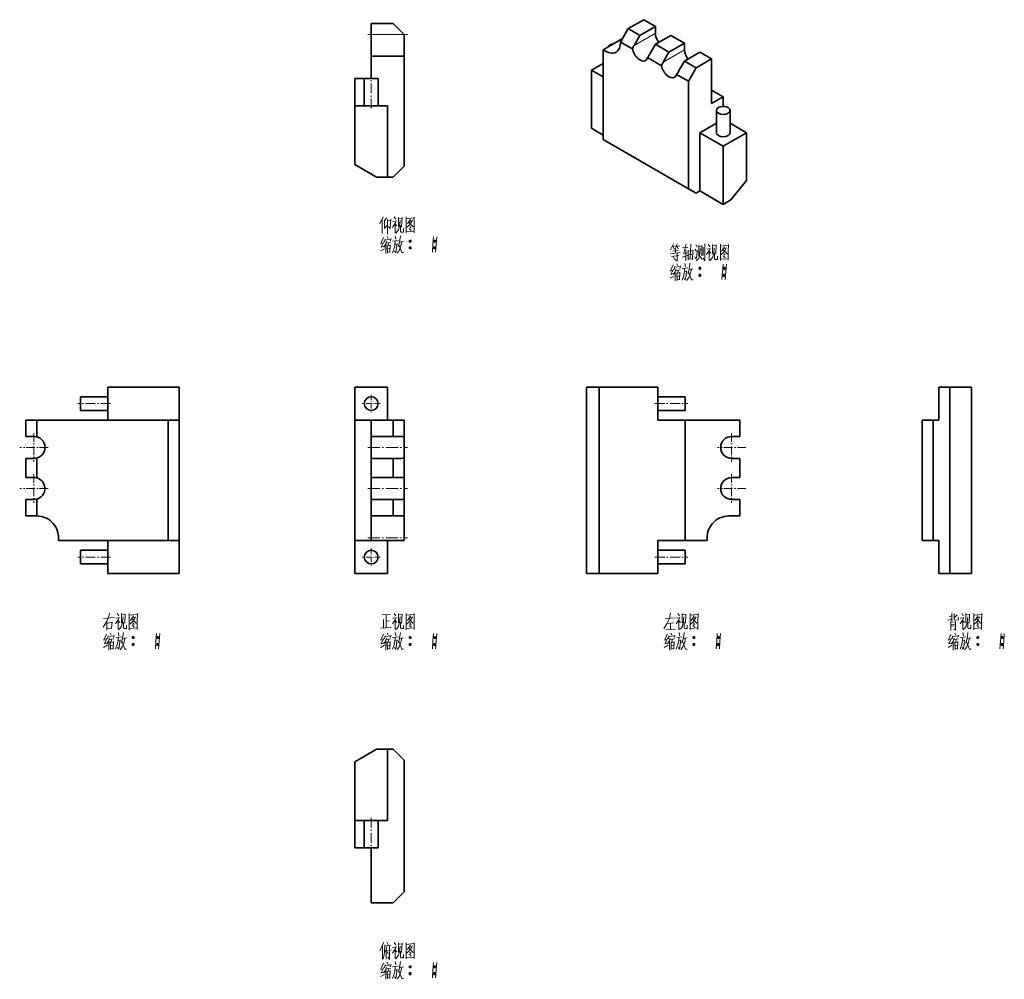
# Model space of a CAD drawing. Extents: x 144 to 324, y 57 to 233.
import ezdxf

# ---------------------------------------------------------------- set-up
doc = ezdxf.new("R2010")
doc.units = 0
doc.linetypes.add('DASHDOT', pattern=[18.5, 12, -3, 0.5, -3])

msp = doc.modelspace()

# ---------------------------------------------------------------- linework, layer by layer
at = {"color": 7, "lineweight": 35, "ltscale": 0.1}
for p, q in [((208.5, 231.81), (212.5, 231.81)), ((318.07, 165.5), (314.07, 165.5)), ((208.5, 159.5), (212.5, 159.5)), ((208.5, 156.5), (212.5, 156.5)), ((208.5, 156.5), (208.5, 152.5)), ((208.5, 152.5), (212.5, 152.5)), ((208.5, 149), (208.5, 145)), ((208.5, 149), (212.5, 149)), ((208.5, 145), (212.5, 145)), ((208.5, 142), (212.5, 142)), ((318.07, 131.5), (314.07, 131.5)), ((208.5, 71.46), (212.5, 71.46))]:
    msp.add_line(p, q, dxfattribs=at)
at = {"color": 7, "lineweight": 35, "ltscale": 0.05}
for p, q in [((208.5, 229.81), (208.5, 231.81)), ((211.5, 203.81), (209.5, 203.81)), ((314.07, 165.5), (312.07, 165.5)), ((145.46, 159.5), (147.46, 159.5)), ((171.46, 159.5), (173.46, 159.5)), ((212.5, 159.5), (214.5, 159.5)), ((309.07, 159.5), (311.07, 159.5)), ((147.46, 142), (145.46, 142)), ((214.5, 142), (212.5, 142)), ((273.78, 142), (275.78, 142)), ((171.46, 137.5), (173.46, 137.5)), ((309.07, 137.5), (311.07, 137.5)), ((312.07, 131.5), (314.07, 131.5)), ((209.5, 99.46), (211.5, 99.46))]:
    msp.add_line(p, q, dxfattribs=at)
at = {"color": 7, "lineweight": 35, "ltscale": 0.070711}
for p, q in [((214.5, 229.81), (212.5, 231.81)), ((254.01, 228.43), (255.42, 230.88)), ((214.5, 205.81), (212.5, 203.81)), ((214.5, 97.46), (212.5, 99.46)), ((212.5, 71.46), (214.5, 73.46))]:
    msp.add_line(p, q, dxfattribs=at)
at = {"color": 7, "lineweight": 35, "ltscale": 0.081649}
for p, q in [((258.25, 232.51), (255.42, 230.88)), ((265.67, 228.22), (262.84, 226.59))]:
    msp.add_line(p, q, dxfattribs=at)
at = {"color": 7, "lineweight": 35, "ltscale": 0.061238}
for p, q in [((260.37, 231.28), (258.25, 232.51)), ((270.62, 225.36), (268.5, 226.59)), ((267.79, 223.73), (265.67, 224.96))]:
    msp.add_line(p, q, dxfattribs=at)
at = {"color": 7, "lineweight": 35, "ltscale": 0.061237}
for p, q in [((257.54, 229.65), (255.42, 230.88)), ((248.7, 223.32), (250.82, 224.55)), ((248.7, 223.32), (250.82, 222.1)), ((272.74, 218.42), (270.62, 219.65)), ((272.74, 218.42), (270.62, 217.2)), ((248.7, 212.71), (250.82, 211.48))]:
    msp.add_line(p, q, dxfattribs=at)
at = {"color": 7, "lineweight": 13, "ltscale": 0.112268}
for p, q in [((256.48, 227.81), (260.37, 230.06)), ((261.78, 224.75), (265.67, 227))]:
    msp.add_line(p, q, dxfattribs=at)
at = {"color": 7, "lineweight": 35, "ltscale": 0.08165}
for p, q in [((260.37, 231.28), (257.54, 229.65)), ((263.2, 229.65), (260.37, 228.02)), ((268.5, 226.59), (265.67, 224.96)), ((270.62, 225.36), (267.79, 223.73))]:
    msp.add_line(p, q, dxfattribs=at)
at = {"color": 7, "lineweight": 35, "ltscale": 0.030619}
for p, q in [((260.37, 230.06), (260.37, 231.28)), ((265.67, 227), (265.67, 228.22))]:
    msp.add_line(p, q, dxfattribs=at)
at = {"color": 7, "linetype": 'DASHDOT', "lineweight": 13, "ltscale": 0.18}
for p, q in [((207.9, 229.81), (215.1, 229.81)), ((207.9, 154.5), (215.1, 154.5)), ((207.9, 147), (215.1, 147)), ((207.9, 138), (215.1, 138))]:
    msp.add_line(p, q, dxfattribs=at)
at = {"color": 7, "lineweight": 13, "ltscale": 0.15}
msp.add_line((214.5, 229.81), (208.5, 229.81), dxfattribs=at)
at = {"color": 7, "lineweight": 35, "ltscale": 0.099211}
msp.add_line((208.5, 229.81), (208.5, 225.84), dxfattribs=at)
at = {"color": 7, "lineweight": 35, "ltscale": 0.099231}
msp.add_line((214.5, 225.84), (214.5, 229.81), dxfattribs=at)
at = {"color": 7, "lineweight": 35, "ltscale": 0.102703}
msp.add_line((250.82, 227.02), (254.38, 229.08), dxfattribs=at)
at = {"color": 7, "lineweight": 35, "ltscale": 0.062534}
for p, q in [((256.17, 227.18), (254.01, 228.43)), ((266.38, 221.28), (264.21, 222.53))]:
    msp.add_line(p, q, dxfattribs=at)
at = {"color": 7, "lineweight": 35, "ltscale": 0.053033}
for p, q in [((257.54, 229.65), (256.48, 227.81)), ((260.37, 228.02), (259.31, 226.18)), ((262.84, 226.59), (261.78, 224.75)), ((265.67, 224.96), (264.61, 223.12))]:
    msp.add_line(p, q, dxfattribs=at)
at = {"color": 7, "lineweight": 35, "ltscale": 0.071443}
msp.add_line((265.67, 228.22), (263.2, 229.65), dxfattribs=at)
at = {"color": 7, "lineweight": 35, "ltscale": 0.408889}
msp.add_line((250.82, 227.02), (250.82, 210.67), dxfattribs=at)
at = {"color": 7, "lineweight": 35, "ltscale": 0.071444}
msp.add_line((262.84, 226.59), (260.37, 228.02), dxfattribs=at)
at = {"color": 7, "lineweight": 35, "ltscale": 0.100784}
for p, q in [((208.5, 221.81), (208.5, 225.84)), ((265.78, 137.5), (269.82, 137.5))]:
    msp.add_line(p, q, dxfattribs=at)
at = {"color": 7, "lineweight": 35, "ltscale": 0.15}
for p, q in [((214.5, 225.84), (208.5, 225.84)), ((211.5, 216.81), (205.5, 216.81)), ((160.46, 159.5), (160.46, 165.5)), ((173.46, 159.5), (173.46, 165.5)), ((205.5, 165.5), (211.5, 165.5)), ((205.5, 165.5), (205.5, 159.5)), ((211.5, 159.5), (211.5, 165.5)), ((260.78, 165.5), (260.78, 159.5)), ((312.07, 159.5), (312.07, 165.5)), ((160.46, 131.5), (160.46, 137.5)), ((173.46, 131.5), (173.46, 137.5)), ((205.5, 137.5), (205.5, 131.5)), ((214.5, 137.5), (208.5, 137.5)), ((211.5, 131.5), (211.5, 137.5)), ((260.78, 137.5), (260.78, 131.5)), ((312.07, 131.5), (312.07, 137.5)), ((211.5, 131.5), (205.5, 131.5)), ((205.5, 86.46), (211.5, 86.46))]:
    msp.add_line(p, q, dxfattribs=at)
at = {"color": 7, "lineweight": 35}
for p, q in [((214.5, 225.84), (214.5, 205.81)), ((247.78, 165.5), (247.78, 131.5)), ((250.09, 165.5), (250.09, 131.5)), ((314.07, 165.5), (314.07, 131.5)), ((318.07, 165.5), (318.07, 131.5)), ((147.46, 159.5), (171.46, 159.5)), ((171.46, 137.5), (171.46, 159.5)), ((173.46, 137.5), (173.46, 159.5)), ((205.5, 159.5), (205.5, 137.5)), ((265.78, 159.5), (265.78, 137.5)), ((309.07, 137.5), (309.07, 159.5)), ((311.07, 137.5), (311.07, 159.5)), ((151.43, 137.5), (171.46, 137.5)), ((214.5, 73.46), (214.5, 97.46))]:
    msp.add_line(p, q, dxfattribs=at)
at = {"color": 7, "lineweight": 35, "ltscale": 0.074036}
msp.add_line((261.48, 224.11), (258.91, 225.59), dxfattribs=at)
at = {"color": 7, "lineweight": 35, "ltscale": 0.204124}
msp.add_line((270.62, 217.2), (270.62, 225.36), dxfattribs=at)
at = {"color": 7, "lineweight": 35, "ltscale": 0.265361}
for p, q in [((248.7, 212.71), (248.7, 223.32)), ((268.5, 211.89), (268.5, 201.28)), ((272.74, 198.83), (272.74, 209.44))]:
    msp.add_line(p, q, dxfattribs=at)
at = {"color": 7, "lineweight": 35, "ltscale": 0.07071}
msp.add_line((267.79, 223.73), (266.38, 221.28), dxfattribs=at)
at = {"color": 7, "lineweight": 35, "ltscale": 0.04375}
for p, q in [((207.25, 221.81), (205.5, 221.81)), ((205.5, 81.46), (207.25, 81.46))]:
    msp.add_line(p, q, dxfattribs=at)
at = {"color": 7, "lineweight": 35, "ltscale": 0.125}
for p, q in [((205.5, 216.81), (205.5, 221.81)), ((207.25, 216.81), (207.25, 221.81)), ((209.75, 216.81), (209.75, 221.81)), ((160.46, 163.75), (155.46, 163.75)), ((260.78, 163.75), (265.78, 163.75)), ((160.46, 161.25), (155.46, 161.25)), ((260.78, 161.25), (265.78, 161.25)), ((260.78, 159.5), (265.78, 159.5)), ((260.78, 137.5), (265.78, 137.5)), ((160.46, 135.75), (155.46, 135.75)), ((260.78, 135.75), (265.78, 135.75)), ((160.46, 133.25), (155.46, 133.25)), ((260.78, 133.25), (265.78, 133.25)), ((205.5, 86.46), (205.5, 81.46)), ((207.25, 86.46), (207.25, 81.46)), ((209.75, 86.46), (209.75, 81.46))]:
    msp.add_line(p, q, dxfattribs=at)
at = {"color": 7, "lineweight": 35, "ltscale": 0.0625}
for p, q in [((209.75, 221.81), (207.25, 221.81)), ((207.25, 81.46), (209.75, 81.46))]:
    msp.add_line(p, q, dxfattribs=at)
at = {"color": 7, "linetype": 'DASHDOT', "lineweight": 13, "ltscale": 0.15}
for p, q in [((208.5, 216.31), (208.5, 222.31)), ((260.28, 162.5), (266.28, 162.5)), ((260.28, 134.5), (266.28, 134.5))]:
    msp.add_line(p, q, dxfattribs=at)
at = {"color": 7, "lineweight": 35, "ltscale": 0.489898}
msp.add_line((266.38, 221.28), (266.38, 201.69), dxfattribs=at)
at = {"color": 7, "lineweight": 35, "ltscale": 0.043195}
msp.add_line((272.74, 216.7), (272.74, 218.42), dxfattribs=at)
at = {"color": 7, "lineweight": 35, "ltscale": 0.267265}
for p, q in [((205.5, 206.12), (205.5, 216.81)), ((250.09, 165.5), (260.78, 165.5)), ((250.09, 131.5), (260.78, 131.5)), ((205.5, 97.15), (205.5, 86.46))]:
    msp.add_line(p, q, dxfattribs=at)
at = {"color": 7, "lineweight": 35, "ltscale": 0.325}
for p, q in [((211.5, 203.81), (211.5, 216.81)), ((173.46, 165.5), (160.46, 165.5)), ((173.46, 131.5), (160.46, 131.5)), ((211.5, 99.46), (211.5, 86.46))]:
    msp.add_line(p, q, dxfattribs=at)
at = {"color": 7, "lineweight": 35, "ltscale": 0.102062}
for p, q in [((271.49, 211.89), (271.49, 215.97)), ((273.99, 211.89), (273.99, 215.97))]:
    msp.add_line(p, q, dxfattribs=at)
at = {"color": 7, "lineweight": 35, "ltscale": 0.08639}
for p, q in [((271.49, 213.62), (268.5, 211.89)), ((276.99, 211.89), (273.99, 213.62))]:
    msp.add_line(p, q, dxfattribs=at)
at = {"color": 7, "lineweight": 35, "ltscale": 0.449073}
msp.add_line((250.82, 210.67), (266.38, 201.69), dxfattribs=at)
at = {"color": 7, "lineweight": 35, "ltscale": 0.122475}
for p, q in [((268.5, 211.89), (272.74, 209.44)), ((276.99, 211.89), (272.74, 209.44)), ((268.5, 201.28), (272.74, 198.83))]:
    msp.add_line(p, q, dxfattribs=at)
at = {"color": 7, "lineweight": 35, "ltscale": 0.218221}
msp.add_line((276.99, 203.16), (276.99, 211.89), dxfattribs=at)
at = {"color": 7, "lineweight": 35, "ltscale": 0.11547}
for p, q in [((205.5, 206.12), (209.5, 203.81)), ((205.5, 97.15), (209.5, 99.46))]:
    msp.add_line(p, q, dxfattribs=at)
at = {"color": 7, "lineweight": 35, "ltscale": 0.025}
for p, q in [((212.5, 203.81), (211.5, 203.81)), ((312.07, 159.5), (311.07, 159.5)), ((311.07, 137.5), (312.07, 137.5)), ((211.5, 99.46), (212.5, 99.46))]:
    msp.add_line(p, q, dxfattribs=at)
at = {"color": 7, "lineweight": 35, "ltscale": 0.112862}
msp.add_line((276.99, 203.16), (274.16, 199.64), dxfattribs=at)
at = {"color": 7, "lineweight": 35, "ltscale": 0.040825}
for p, q in [((266.38, 201.69), (267.79, 200.87)), ((274.16, 199.64), (272.74, 198.83))]:
    msp.add_line(p, q, dxfattribs=at)
at = {"color": 7, "lineweight": 35, "ltscale": 0.020412}
msp.add_line((268.5, 201.28), (267.79, 200.87), dxfattribs=at)
at = {"color": 7, "lineweight": 35, "ltscale": 0.057735}
for p, q in [((250.09, 165.5), (247.78, 165.5)), ((250.09, 131.5), (247.78, 131.5))]:
    msp.add_line(p, q, dxfattribs=at)
at = {"color": 7, "lineweight": 35, "ltscale": 0.03125}
for p, q in [((155.46, 163.75), (155.46, 162.5)), ((265.78, 162.5), (265.78, 163.75)), ((155.46, 162.5), (155.46, 161.25)), ((265.78, 161.25), (265.78, 162.5)), ((155.46, 135.75), (155.46, 134.5)), ((265.78, 134.5), (265.78, 135.75)), ((155.46, 134.5), (155.46, 133.25)), ((265.78, 133.25), (265.78, 134.5))]:
    msp.add_line(p, q, dxfattribs=at)
at = {"color": 7, "linetype": 'DASHDOT', "lineweight": 13, "ltscale": 0.08125}
for p, q in [((208.5, 164.12), (208.5, 160.88)), ((210.12, 162.5), (206.88, 162.5)), ((208.5, 136.12), (208.5, 132.88)), ((210.12, 134.5), (206.88, 134.5))]:
    msp.add_line(p, q, dxfattribs=at)
at = {"color": 7, "linetype": 'DASHDOT', "lineweight": 13, "ltscale": 0.150015}
for p, q in [((160.96, 162.5), (154.96, 162.5)), ((160.96, 134.5), (154.96, 134.5)), ((208.5, 86.96), (208.5, 80.96))]:
    msp.add_line(p, q, dxfattribs=at)
at = {"color": 7, "lineweight": 35, "ltscale": 0.075}
for p, q in [((145.46, 159.5), (145.46, 156.5)), ((205.5, 159.5), (208.5, 159.5)), ((208.5, 159.5), (208.5, 156.5)), ((212.5, 159.5), (212.5, 156.5)), ((275.78, 159.5), (275.78, 156.5)), ((145.46, 145), (145.46, 142)), ((208.5, 145), (208.5, 142)), ((212.5, 145), (212.5, 142)), ((275.78, 145), (275.78, 142)), ((208.5, 137.5), (205.5, 137.5))]:
    msp.add_line(p, q, dxfattribs=at)
at = {"color": 7, "lineweight": 35, "ltscale": 0.076588}
for p, q in [((147.46, 159.5), (147.46, 156.44)), ((214.5, 159.5), (214.5, 156.44)), ((147.46, 145.06), (147.46, 142)), ((214.5, 145.06), (214.5, 142))]:
    msp.add_line(p, q, dxfattribs=at)
at = {"color": 7, "lineweight": 35, "ltscale": 0.25}
for p, q in [((265.78, 159.5), (275.78, 159.5)), ((208.5, 81.46), (208.5, 71.46))]:
    msp.add_line(p, q, dxfattribs=at)
at = {"color": 7, "lineweight": 35, "ltscale": 0.0375}
for p, q in [((145.46, 156.5), (146.96, 156.5)), ((212.5, 156.5), (214, 156.5)), ((274.28, 156.5), (275.78, 156.5)), ((145.46, 152.5), (146.96, 152.5)), ((212.5, 152.5), (214, 152.5)), ((274.28, 152.5), (275.78, 152.5)), ((145.46, 149), (146.96, 149)), ((212.5, 149), (214, 149)), ((274.28, 149), (275.78, 149)), ((145.46, 145), (146.96, 145)), ((212.5, 145), (214, 145)), ((274.28, 145), (275.78, 145))]:
    msp.add_line(p, q, dxfattribs=at)
at = {"color": 7, "linetype": 'DASHDOT', "lineweight": 13, "ltscale": 0.13}
for p, q in [((146.96, 157.1), (146.96, 151.9)), ((274.28, 157.1), (274.28, 151.9)), ((149.56, 154.5), (144.36, 154.5)), ((276.88, 154.5), (271.68, 154.5)), ((146.96, 149.6), (146.96, 144.4)), ((274.28, 149.6), (274.28, 144.4)), ((149.56, 147), (144.36, 147)), ((276.88, 147), (271.68, 147))]:
    msp.add_line(p, q, dxfattribs=at)
at = {"color": 7, "lineweight": 35, "ltscale": 0.096825}
for p, q in [((214.5, 152.56), (214.5, 156.44)), ((214.5, 145.06), (214.5, 148.94))]:
    msp.add_line(p, q, dxfattribs=at)
at = {"color": 7, "lineweight": 35, "ltscale": 0.0875}
for p, q in [((145.46, 152.5), (145.46, 149)), ((208.5, 152.5), (208.5, 149)), ((212.5, 152.5), (212.5, 149)), ((275.78, 152.5), (275.78, 149))]:
    msp.add_line(p, q, dxfattribs=at)
at = {"color": 7, "lineweight": 35, "ltscale": 0.090675}
for p, q in [((147.46, 152.56), (147.46, 148.94)), ((214.5, 152.56), (214.5, 148.94))]:
    msp.add_line(p, q, dxfattribs=at)
at = {"color": 7, "lineweight": 35, "ltscale": 0.1125}
for p, q in [((208.5, 142), (208.5, 137.5)), ((214.5, 137.5), (214.5, 142))]:
    msp.add_line(p, q, dxfattribs=at)
at = {"color": 7, "lineweight": 13}
for points in [[(210.7, 196.57), (210.1, 195.27)], [(210.49, 193.52), (210.49, 194.75), (210.49, 196.01)], [(210.91, 195.87), (211.33, 196.39)], [(210.91, 196.01), (210.91, 194.43)], [(211.47, 196.04), (211.47, 194.75), (211.47, 193.42)], [(211.47, 195.83), (211.99, 195.9)], [(211.96, 194.43), (212.07, 196.15)], [(213.04, 195.87), (212.87, 195.38), (212.38, 194.64)], [(212.7, 196.53), (212.98, 196.11)], [(213.46, 196.5), (213.46, 194.82)], [(214.13, 196.32), (213.46, 196.25)], [(213.78, 195.9), (213.68, 194.85)], [(214.06, 194.75), (214.13, 196.43)], [(214.9, 196.53), (214.9, 195.06), (214.9, 193.56)], [(214.9, 196.5), (214.9, 195.1), (214.9, 193.7)], [(216.37, 196.36), (214.9, 196.22)], [(215.67, 196.08), (215.11, 195.27)], [(215.67, 195.31), (216.02, 195.94)], [(216.34, 193.73), (216.34, 195.1), (216.37, 196.5)], [(210.91, 194.43), (211.43, 194.96)], [(211.96, 194.43), (211.68, 194.78)], [(212.41, 195.66), (212.98, 195.73)], [(212.87, 195.38), (212.87, 193.59)], [(212.87, 195.2), (213.18, 194.89)], [(213.26, 193.87), (213.5, 194.22)], [(213.68, 194.85), (213.5, 194.22)], [(213.82, 193.87), (213.82, 194.96)], [(214.38, 194.4), (214.38, 193.77)], [(214.97, 194.61), (215.46, 195.03)], [(215.43, 195.52), (216.12, 194.78)], [(215.43, 194.43), (215.77, 194.05)], [(215.46, 195.73), (215.91, 195.8)], [(215.46, 195.03), (215.67, 195.31)], [(215.53, 194.82), (215.77, 194.54)], [(216.12, 194.78), (216.3, 194.82)], [(210.74, 192.79), (210.28, 191.7)], [(211.05, 192.47), (210.95, 191.91)], [(211.05, 192.33), (212.1, 192.47)], [(211.43, 192.96), (211.61, 192.58)], [(212.13, 192.58), (211.99, 192.12)], [(212.41, 192.12), (213.46, 192.26)], [(212.9, 193.03), (213.01, 192.47)], [(212.98, 193.59), (213.26, 193.87)], [(213.74, 192.33), (213.6, 191.7)], [(213.82, 193.07), (213.74, 192.33)], [(213.96, 193.77), (213.82, 193.87)], [(214.38, 193.77), (213.96, 193.77)], [(214.9, 193.8), (216.26, 193.91)], [(215.46, 192.26), (215.77, 192.26)], [(216.34, 193.63), (216.34, 193.73), (216.26, 193.91)], [(219.87, 192.89), (219.76, 191.49), (219.66, 190.09)], [(219.9, 192.26), (220.22, 192.26)], [(220.46, 192.89), (220.36, 191.49), (220.26, 190.09)], [(210.21, 190.34), (210.91, 190.72)], [(210.66, 191.77), (210.24, 191.63)], [(210.32, 191), (210.84, 191.18)], [(210.8, 192.02), (210.35, 191)], [(211.12, 191.49), (210.8, 191)], [(211.29, 192.05), (211.12, 191.49)], [(211.15, 191.56), (211.15, 189.85)], [(211.37, 191.77), (212.07, 191.88)], [(211.43, 191.35), (211.47, 189.95)], [(211.43, 191.25), (211.96, 191.32)], [(211.47, 190.69), (211.85, 190.76)], [(211.68, 191.81), (211.61, 191.25)], [(211.99, 191.42), (211.93, 190.02)], [(212.9, 192.19), (212.8, 191.28), (212.7, 190.86), (212.38, 189.99)], [(213.22, 191.7), (213.12, 190.86), (212.98, 190.02), (212.76, 190.3)], [(212.84, 191.53), (213.22, 191.6)], [(213.6, 191.7), (213.43, 191.14)], [(213.54, 191.46), (214.1, 190.02)], [(213.88, 191.07), (213.6, 190.44)], [(213.68, 191.95), (214.38, 192.09)], [(214.1, 192.02), (213.88, 191.07)], [(215.43, 192.16), (215.81, 192.16)], [(215.43, 190.9), (215.81, 190.9)], [(215.46, 192.02), (215.77, 192.02)], [(215.46, 191), (215.77, 191)], [(215.46, 190.76), (215.77, 190.76)], [(219.87, 192.16), (220.26, 192.16)], [(219.87, 190.9), (220.26, 190.9)], [(219.9, 192.02), (220.22, 192.02)], [(219.9, 191), (220.22, 191)], [(219.9, 190.76), (220.22, 190.76)], [(263.65, 191.62), (263.12, 190.53)], [(263.44, 191.16), (264.03, 191.27)], [(263.54, 190.32), (264.56, 190.46)], [(263.79, 190.67), (263.58, 191.16)], [(264.31, 191.62), (263.96, 190.64)], [(264.03, 189.97), (264.03, 190.67)], [(264.17, 191.16), (264.84, 191.27)], [(264.31, 191.16), (264.52, 190.71)], [(265.33, 190.88), (266.27, 190.99)], [(265.96, 191.62), (265.54, 189.9)], [(265.89, 190.53), (265.89, 188.54)], [(266.34, 188.71), (266.34, 190.5)], [(266.8, 191.55), (266.76, 190.22), (266.73, 188.89)], [(267.18, 190.46), (267.11, 188.71)], [(267.57, 190.67), (267.85, 190.29)], [(267.74, 191.51), (267.99, 191.02)], [(268.27, 189.41), (268.27, 191.37)], [(268.27, 191.13), (268.83, 191.2)], [(268.55, 190.78), (268.48, 189.66)], [(268.83, 191.34), (268.83, 189.45)], [(269.11, 189.52), (269.11, 191.02)], [(269.39, 191.62), (269.39, 190.08), (269.39, 188.54)], [(270.37, 190.88), (270.19, 190.39), (269.7, 189.66)], [(269.74, 190.67), (270.3, 190.74)], [(270.02, 191.55), (270.3, 191.13)], [(270.79, 191.51), (270.79, 189.83)], [(271.45, 191.34), (270.79, 191.27)], [(271.1, 190.92), (271, 189.87)], [(271.38, 189.76), (271.45, 191.44)], [(272.22, 191.55), (272.22, 190.08), (272.22, 188.57)], [(272.22, 191.51), (272.22, 190.11), (272.22, 188.71)], [(273.69, 191.37), (272.22, 191.23)], [(272.99, 191.09), (272.43, 190.29)], [(272.75, 190.53), (273.45, 189.8)], [(272.78, 190.74), (273.24, 190.81)], [(272.99, 190.32), (273.34, 190.95)], [(273.66, 188.75), (273.66, 190.11), (273.69, 191.51)], [(211.93, 190.2), (211.51, 190.13)], [(213.6, 190.44), (213.22, 189.92)], [(214.1, 190.02), (214.41, 190.02)], [(264.91, 190.08), (263.12, 189.83)], [(263.3, 189.34), (264.66, 189.52)], [(263.68, 189.34), (263.82, 188.85)], [(264.31, 188.54), (264.31, 188.5), (264, 188.78)], [(264.31, 189.9), (264.31, 188.5)], [(266.2, 189.48), (265.26, 189.17)], [(265.47, 189.87), (266.17, 189.97)], [(266.34, 190.29), (267.15, 190.39)], [(266.34, 188.85), (267.11, 188.92)], [(266.48, 189.62), (267.01, 189.69)], [(267.78, 188.85), (267.57, 189.27)], [(268.06, 190.43), (267.78, 188.85)], [(267.88, 188.54), (268.3, 189.03)], [(268.3, 189.03), (268.48, 189.66)], [(268.9, 188.78), (268.55, 189.31)], [(269.39, 188.54), (269.07, 188.99)], [(270.19, 190.39), (270.19, 188.61)], [(270.19, 190.22), (270.51, 189.9)], [(270.3, 188.61), (270.58, 188.89)], [(270.58, 188.89), (270.82, 189.24)], [(271, 189.87), (270.82, 189.24)], [(271.14, 188.89), (271.14, 189.97)], [(271.28, 188.78), (271.14, 188.89)], [(271.7, 188.78), (271.28, 188.78)], [(271.7, 189.41), (271.7, 188.78)], [(272.22, 188.82), (273.59, 188.92)], [(272.29, 189.62), (272.78, 190.04)], [(272.75, 189.45), (273.1, 189.06)], [(272.78, 190.04), (272.99, 190.32)], [(272.85, 189.83), (273.1, 189.55)], [(273.45, 189.8), (273.62, 189.83)], [(273.66, 188.64), (273.66, 188.75), (273.59, 188.92)], [(263.58, 187.8), (263.12, 186.72)], [(263.65, 187.03), (263.19, 186.02)], [(263.89, 187.49), (263.79, 186.93)], [(263.89, 187.35), (264.94, 187.49)], [(264.14, 187.07), (263.96, 186.51)], [(264.21, 186.79), (264.91, 186.89)], [(264.28, 187.98), (264.45, 187.59)], [(264.98, 187.59), (264.84, 187.14)], [(265.75, 187.21), (265.64, 186.3), (265.54, 185.88), (265.22, 185)], [(265.26, 187.14), (266.31, 187.28)], [(265.75, 188.05), (265.85, 187.49)], [(266.59, 187.35), (266.45, 186.72)], [(266.52, 186.96), (267.22, 187.1)], [(266.66, 188.08), (266.59, 187.35)], [(266.94, 187.03), (266.73, 186.09)], [(268.27, 187.17), (268.65, 187.17)], [(268.3, 187.28), (268.62, 187.28)], [(268.3, 187.03), (268.62, 187.03)], [(272.71, 187.91), (272.61, 186.51), (272.5, 185.11)], [(272.71, 187.17), (273.1, 187.17)], [(272.75, 187.28), (273.06, 187.28)], [(272.75, 187.03), (273.06, 187.03)], [(273.31, 187.91), (273.2, 186.51), (273.1, 185.11)], [(263.05, 185.35), (263.75, 185.74)], [(263.51, 186.79), (263.09, 186.65)], [(263.16, 186.02), (263.68, 186.19)], [(263.96, 186.51), (263.65, 186.02)], [(264, 186.58), (264, 184.86)], [(264.28, 186.37), (264.31, 184.97)], [(264.28, 186.26), (264.8, 186.33)], [(264.31, 185.7), (264.7, 185.77)], [(264.77, 185.21), (264.35, 185.14)], [(264.52, 186.82), (264.45, 186.26)], [(264.84, 186.44), (264.77, 185.04)], [(266.06, 186.72), (265.96, 185.88), (265.82, 185.04), (265.61, 185.32)], [(265.68, 186.54), (266.06, 186.61)], [(266.45, 185.46), (266.06, 184.93)], [(266.45, 186.72), (266.27, 186.16)], [(266.38, 186.47), (266.94, 185.04)], [(266.73, 186.09), (266.45, 185.46)], [(268.27, 185.91), (268.65, 185.91)], [(268.3, 186.02), (268.62, 186.02)], [(268.3, 185.77), (268.62, 185.77)], [(272.71, 185.91), (273.1, 185.91)], [(272.75, 186.02), (273.06, 186.02)], [(272.75, 185.77), (273.06, 185.77)], [(266.94, 185.04), (267.25, 185.04)], [(160.79, 124.32), (160.51, 123.35)], [(162.16, 124.22), (162.44, 123.8)], [(162.93, 124.18), (162.93, 122.5)], [(163.59, 124.01), (162.93, 123.94)], [(163.52, 122.43), (163.59, 124.11)], [(164.36, 124.22), (164.36, 122.75), (164.36, 121.25)], [(164.36, 124.18), (164.36, 122.79), (164.36, 121.39)], [(165.83, 124.04), (164.36, 123.9)], [(165.8, 121.42), (165.8, 122.79), (165.83, 124.18)], [(210.46, 123.94), (211.96, 124.01)], [(212.7, 124.22), (212.98, 123.8)], [(213.46, 124.18), (213.46, 122.5)], [(214.13, 124.01), (213.46, 123.94)], [(214.06, 122.43), (214.13, 124.11)], [(214.9, 124.22), (214.9, 122.75), (214.9, 121.25)], [(214.9, 124.18), (214.9, 122.79), (214.9, 121.39)], [(216.37, 124.04), (214.9, 123.9)], [(216.34, 121.42), (216.34, 122.79), (216.37, 124.18)], [(263.15, 124.32), (262.94, 123.38)], [(264.48, 124.22), (264.76, 123.8)], [(265.25, 124.18), (265.25, 122.5)], [(265.91, 124.01), (265.25, 123.94)], [(265.84, 122.43), (265.91, 124.11)], [(266.68, 124.22), (266.68, 122.75), (266.68, 121.25)], [(266.68, 124.18), (266.68, 122.79), (266.68, 121.39)], [(268.15, 124.04), (266.68, 123.9)], [(268.12, 121.42), (268.12, 122.79), (268.15, 124.18)], [(314.48, 124.22), (314.48, 122.89)], [(314.86, 124.22), (314.86, 123.14)], [(316.26, 124.22), (316.54, 123.8)], [(317.03, 124.18), (317.03, 122.5)], [(317.7, 124.01), (317.03, 123.94)], [(317.63, 122.43), (317.7, 124.11)], [(318.47, 124.22), (318.47, 122.75), (318.47, 121.25)], [(318.47, 124.18), (318.47, 122.79), (318.47, 121.39)], [(319.94, 124.04), (318.47, 123.9)], [(319.9, 121.42), (319.9, 122.79), (319.94, 124.18)], [(159.6, 121.74), (160.2, 122.68)], [(159.64, 123.28), (161.6, 123.49)], [(160.2, 122.68), (160.51, 123.35)], [(160.26, 122.75), (160.26, 121.18)], [(160.26, 122.43), (161.18, 122.54)], [(161.21, 122.64), (161.11, 121.56)], [(162.51, 123.56), (162.33, 123.07), (161.84, 122.33)], [(161.88, 123.35), (162.44, 123.42)], [(162.33, 123.07), (162.33, 121.28)], [(162.33, 122.89), (162.65, 122.57)], [(163.14, 122.54), (162.96, 121.91)], [(163.24, 123.59), (163.14, 122.54)], [(163.28, 121.56), (163.28, 122.64)], [(164.43, 122.29), (164.92, 122.71)], [(165.13, 123.76), (164.57, 122.96)], [(164.89, 123.21), (165.59, 122.47)], [(164.92, 123.42), (165.38, 123.49)], [(164.92, 122.71), (165.13, 123)], [(164.99, 122.5), (165.24, 122.22)], [(165.13, 123), (165.48, 123.62)], [(165.59, 122.47), (165.76, 122.5)], [(210.74, 123.14), (210.74, 121.56)], [(211.23, 123.94), (211.23, 122.79), (211.23, 121.6)], [(211.23, 122.82), (211.85, 122.89)], [(213.04, 123.56), (212.87, 123.07), (212.38, 122.33)], [(212.41, 123.35), (212.98, 123.42)], [(212.87, 123.07), (212.87, 121.28)], [(212.87, 122.89), (213.18, 122.57)], [(213.68, 122.54), (213.5, 121.91)], [(213.78, 123.59), (213.68, 122.54)], [(213.82, 121.56), (213.82, 122.64)], [(214.97, 122.29), (215.46, 122.71)], [(215.67, 123.76), (215.11, 122.96)], [(215.43, 123.21), (216.12, 122.47)], [(215.46, 123.42), (215.91, 123.49)], [(215.46, 122.71), (215.67, 123)], [(215.53, 122.5), (215.77, 122.22)], [(215.67, 123), (216.02, 123.62)], [(216.12, 122.47), (216.3, 122.5)], [(262.48, 122.33), (261.92, 121.46)], [(262.13, 123.31), (263.95, 123.45)], [(262.94, 123.38), (262.48, 122.33)], [(262.62, 122.4), (263.71, 122.5)], [(263.15, 122.43), (263.11, 121.25)], [(264.83, 123.56), (264.65, 123.07), (264.16, 122.33)], [(264.2, 123.35), (264.76, 123.42)], [(264.65, 123.07), (264.65, 121.28)], [(264.65, 122.89), (264.97, 122.57)], [(265.46, 122.54), (265.28, 121.91)], [(265.56, 123.59), (265.46, 122.54)], [(265.6, 121.56), (265.6, 122.64)], [(266.75, 122.29), (267.24, 122.71)], [(267.45, 123.76), (266.89, 122.96)], [(267.21, 123.21), (267.91, 122.47)], [(267.24, 123.42), (267.7, 123.49)], [(267.24, 122.71), (267.45, 123)], [(267.31, 122.5), (267.56, 122.22)], [(267.45, 123), (267.8, 123.62)], [(267.91, 122.47), (268.08, 122.5)], [(313.74, 122.96), (314.48, 123.24)], [(313.95, 123.62), (314.48, 123.76)], [(314.3, 122.79), (314.3, 121.14)], [(314.3, 122.61), (315.14, 122.68)], [(314.3, 122.19), (314.97, 122.26)], [(315.42, 123.94), (314.86, 123.42)], [(314.86, 123.14), (314.97, 123)], [(314.97, 123), (315.67, 123.03)], [(315.14, 122.75), (315.14, 121.18)], [(315.67, 123.03), (315.63, 123.52)], [(316.61, 123.56), (316.44, 123.07), (315.95, 122.33)], [(315.98, 123.35), (316.54, 123.42)], [(316.44, 123.07), (316.44, 121.28)], [(316.44, 122.89), (316.75, 122.57)], [(317.24, 122.54), (317.07, 121.91)], [(317.35, 123.59), (317.24, 122.54)], [(317.38, 121.56), (317.38, 122.64)], [(318.54, 122.29), (319.03, 122.71)], [(319.24, 123.76), (318.68, 122.96)], [(318.99, 123.21), (319.69, 122.47)], [(319.03, 123.42), (319.48, 123.49)], [(319.03, 122.71), (319.24, 123)], [(319.1, 122.5), (319.34, 122.22)], [(319.24, 123), (319.59, 123.62)], [(319.69, 122.47), (319.87, 122.5)], [(160.2, 120.47), (159.74, 119.39)], [(161.18, 121.56), (160.26, 121.46)], [(160.9, 120.65), (161.07, 120.26)], [(162.37, 120.72), (162.47, 120.16)], [(162.44, 121.28), (162.72, 121.56)], [(162.72, 121.56), (162.96, 121.91)], [(163.28, 120.75), (163.21, 120.02)], [(163.42, 121.46), (163.28, 121.56)], [(163.84, 121.46), (163.42, 121.46)], [(163.84, 122.08), (163.84, 121.46)], [(164.36, 121.49), (165.73, 121.6)], [(164.89, 122.12), (165.24, 121.74)], [(165.8, 121.32), (165.8, 121.42), (165.73, 121.6)], [(169.33, 120.58), (169.23, 119.18), (169.12, 117.78)], [(169.93, 120.58), (169.82, 119.18), (169.72, 117.78)], [(210.18, 121.53), (212.13, 121.63)], [(210.74, 120.47), (210.28, 119.39)], [(211.43, 120.65), (211.61, 120.26)], [(212.9, 120.72), (213.01, 120.16)], [(212.98, 121.28), (213.26, 121.56)], [(213.26, 121.56), (213.5, 121.91)], [(213.82, 120.75), (213.74, 120.02)], [(213.96, 121.46), (213.82, 121.56)], [(214.38, 121.46), (213.96, 121.46)], [(214.38, 122.08), (214.38, 121.46)], [(214.9, 121.49), (216.26, 121.6)], [(215.43, 122.12), (215.77, 121.74)], [(216.34, 121.32), (216.34, 121.42), (216.26, 121.6)], [(219.87, 120.58), (219.76, 119.18), (219.66, 117.78)], [(220.46, 120.58), (220.36, 119.18), (220.26, 117.78)], [(262.52, 120.47), (262.06, 119.39)], [(262.24, 121.21), (263.95, 121.32)], [(263.22, 120.65), (263.39, 120.26)], [(264.69, 120.72), (264.79, 120.16)], [(264.76, 121.28), (265.04, 121.56)], [(265.04, 121.56), (265.28, 121.91)], [(265.6, 120.75), (265.53, 120.02)], [(265.74, 121.46), (265.6, 121.56)], [(266.16, 121.46), (265.74, 121.46)], [(266.16, 122.08), (266.16, 121.46)], [(266.68, 121.49), (268.05, 121.6)], [(267.21, 122.12), (267.56, 121.74)], [(268.12, 121.32), (268.12, 121.42), (268.05, 121.6)], [(271.65, 120.58), (271.55, 119.18), (271.44, 117.78)], [(272.25, 120.58), (272.14, 119.18), (272.04, 117.78)], [(314.3, 120.47), (313.85, 119.39)], [(314.3, 121.88), (314.97, 121.94)], [(315.14, 121.18), (314.86, 121.42)], [(315, 120.65), (315.18, 120.26)], [(316.47, 120.72), (316.58, 120.16)], [(316.54, 121.28), (316.82, 121.56)], [(316.82, 121.56), (317.07, 121.91)], [(317.38, 120.75), (317.31, 120.02)], [(317.52, 121.46), (317.38, 121.56)], [(317.94, 121.46), (317.52, 121.46)], [(317.94, 122.08), (317.94, 121.46)], [(318.47, 121.49), (319.83, 121.6)], [(318.99, 122.12), (319.34, 121.74)], [(319.9, 121.32), (319.9, 121.42), (319.83, 121.6)], [(323.44, 120.58), (323.33, 119.18), (323.23, 117.78)], [(324.03, 120.58), (323.93, 119.18), (323.82, 117.78)], [(160.12, 119.46), (159.71, 119.32)], [(159.78, 118.69), (160.3, 118.86)], [(160.26, 119.71), (159.81, 118.69)], [(160.58, 119.18), (160.26, 118.69)], [(160.51, 120.16), (160.41, 119.6)], [(160.51, 120.02), (161.56, 120.16)], [(160.76, 119.74), (160.58, 119.18)], [(160.62, 119.25), (160.62, 117.54)], [(160.83, 119.46), (161.53, 119.57)], [(160.9, 119.04), (160.93, 117.64)], [(160.9, 118.93), (161.42, 119)], [(161.14, 119.5), (161.07, 118.93)], [(161.46, 119.11), (161.39, 117.71)], [(161.6, 120.26), (161.46, 119.81)], [(162.37, 119.88), (162.26, 118.97), (162.16, 118.55), (161.84, 117.68)], [(161.88, 119.81), (162.93, 119.95)], [(162.68, 119.39), (162.58, 118.55), (162.44, 117.71), (162.23, 117.99)], [(162.3, 119.22), (162.68, 119.29)], [(163.07, 119.39), (162.89, 118.83)], [(163, 119.14), (163.56, 117.71)], [(163.21, 120.02), (163.07, 119.39)], [(163.35, 118.76), (163.07, 118.13)], [(163.14, 119.64), (163.84, 119.78)], [(163.56, 119.71), (163.35, 118.76)], [(164.89, 119.85), (165.27, 119.85)], [(164.89, 118.58), (165.27, 118.58)], [(164.92, 119.95), (165.24, 119.95)], [(164.92, 119.71), (165.24, 119.71)], [(164.92, 118.69), (165.24, 118.69)], [(169.33, 119.85), (169.72, 119.85)], [(169.33, 118.58), (169.72, 118.58)], [(169.37, 119.95), (169.68, 119.95)], [(169.37, 119.71), (169.68, 119.71)], [(169.37, 118.69), (169.68, 118.69)], [(210.66, 119.46), (210.24, 119.32)], [(210.32, 118.69), (210.84, 118.86)], [(210.8, 119.71), (210.35, 118.69)], [(211.12, 119.18), (210.8, 118.69)], [(211.05, 120.16), (210.95, 119.6)], [(211.05, 120.02), (212.1, 120.16)], [(211.29, 119.74), (211.12, 119.18)], [(211.15, 119.25), (211.15, 117.54)], [(211.37, 119.46), (212.07, 119.57)], [(211.43, 119.04), (211.47, 117.64)], [(211.43, 118.93), (211.96, 119)], [(211.68, 119.5), (211.61, 118.93)], [(211.99, 119.11), (211.93, 117.71)], [(212.13, 120.26), (211.99, 119.81)], [(212.9, 119.88), (212.8, 118.97), (212.7, 118.55), (212.38, 117.68)], [(212.41, 119.81), (213.46, 119.95)], [(213.22, 119.39), (213.12, 118.55), (212.98, 117.71), (212.76, 117.99)], [(212.84, 119.22), (213.22, 119.29)], [(213.6, 119.39), (213.43, 118.83)], [(213.54, 119.14), (214.1, 117.71)], [(213.74, 120.02), (213.6, 119.39)], [(213.88, 118.76), (213.6, 118.13)], [(213.68, 119.64), (214.38, 119.78)], [(214.1, 119.71), (213.88, 118.76)], [(215.43, 119.85), (215.81, 119.85)], [(215.43, 118.58), (215.81, 118.58)], [(215.46, 119.95), (215.77, 119.95)], [(215.46, 119.71), (215.77, 119.71)], [(215.46, 118.69), (215.77, 118.69)], [(219.87, 119.85), (220.26, 119.85)], [(219.87, 118.58), (220.26, 118.58)], [(219.9, 119.95), (220.22, 119.95)], [(219.9, 119.71), (220.22, 119.71)], [(219.9, 118.69), (220.22, 118.69)], [(262.45, 119.46), (262.03, 119.32)], [(262.1, 118.69), (262.62, 118.86)], [(262.59, 119.71), (262.13, 118.69)], [(262.9, 119.18), (262.59, 118.69)], [(262.83, 120.16), (262.73, 119.6)], [(262.83, 120.02), (263.88, 120.16)], [(263.08, 119.74), (262.9, 119.18)], [(262.94, 119.25), (262.94, 117.54)], [(263.15, 119.46), (263.85, 119.57)], [(263.22, 119.04), (263.25, 117.64)], [(263.22, 118.93), (263.74, 119)], [(263.46, 119.5), (263.39, 118.93)], [(263.78, 119.11), (263.71, 117.71)], [(263.92, 120.26), (263.78, 119.81)], [(264.69, 119.88), (264.58, 118.97), (264.48, 118.55), (264.16, 117.68)], [(264.2, 119.81), (265.25, 119.95)], [(265, 119.39), (264.9, 118.55), (264.76, 117.71), (264.55, 117.99)], [(264.62, 119.22), (265, 119.29)], [(265.39, 119.39), (265.21, 118.83)], [(265.32, 119.14), (265.88, 117.71)], [(265.53, 120.02), (265.39, 119.39)], [(265.67, 118.76), (265.39, 118.13)], [(265.46, 119.64), (266.16, 119.78)], [(265.88, 119.71), (265.67, 118.76)], [(267.21, 119.85), (267.59, 119.85)], [(267.21, 118.58), (267.59, 118.58)], [(267.24, 119.95), (267.56, 119.95)], [(267.24, 119.71), (267.56, 119.71)], [(267.24, 118.69), (267.56, 118.69)], [(271.65, 119.85), (272.04, 119.85)], [(271.65, 118.58), (272.04, 118.58)], [(271.69, 119.95), (272, 119.95)], [(271.69, 119.71), (272, 119.71)], [(271.69, 118.69), (272, 118.69)], [(314.23, 119.46), (313.81, 119.32)], [(313.88, 118.69), (314.41, 118.86)], [(314.37, 119.71), (313.92, 118.69)], [(314.69, 119.18), (314.37, 118.69)], [(314.62, 120.16), (314.51, 119.6)], [(314.62, 120.02), (315.67, 120.16)], [(314.86, 119.74), (314.69, 119.18)], [(314.72, 119.25), (314.72, 117.54)], [(314.93, 119.46), (315.63, 119.57)], [(315, 119.04), (315.04, 117.64)], [(315, 118.93), (315.53, 119)], [(315.25, 119.5), (315.18, 118.93)], [(315.56, 119.11), (315.49, 117.71)], [(315.7, 120.26), (315.56, 119.81)], [(316.47, 119.88), (316.37, 118.97), (316.26, 118.55), (315.95, 117.68)], [(315.98, 119.81), (317.03, 119.95)], [(316.79, 119.39), (316.68, 118.55), (316.54, 117.71), (316.33, 117.99)], [(316.4, 119.22), (316.79, 119.29)], [(317.17, 119.39), (317, 118.83)], [(317.1, 119.14), (317.66, 117.71)], [(317.31, 120.02), (317.17, 119.39)], [(317.45, 118.76), (317.17, 118.13)], [(317.24, 119.64), (317.94, 119.78)], [(317.66, 119.71), (317.45, 118.76)], [(318.99, 119.85), (319.38, 119.85)], [(318.99, 118.58), (319.38, 118.58)], [(319.03, 119.95), (319.34, 119.95)], [(319.03, 119.71), (319.34, 119.71)], [(319.03, 118.69), (319.34, 118.69)], [(323.44, 119.85), (323.82, 119.85)], [(323.44, 118.58), (323.82, 118.58)], [(323.47, 119.95), (323.79, 119.95)], [(323.47, 119.71), (323.79, 119.71)], [(323.47, 118.69), (323.79, 118.69)], [(159.67, 118.03), (160.37, 118.41)], [(160.93, 118.38), (161.32, 118.44)], [(161.39, 117.89), (160.97, 117.82)], [(163.07, 118.13), (162.68, 117.61)], [(163.56, 117.71), (163.87, 117.71)], [(164.92, 118.44), (165.24, 118.44)], [(169.37, 118.44), (169.68, 118.44)], [(210.21, 118.03), (210.91, 118.41)], [(211.47, 118.38), (211.85, 118.44)], [(211.93, 117.89), (211.51, 117.82)], [(213.6, 118.13), (213.22, 117.61)], [(214.1, 117.71), (214.41, 117.71)], [(215.46, 118.44), (215.77, 118.44)], [(219.9, 118.44), (220.22, 118.44)], [(261.99, 118.03), (262.69, 118.41)], [(263.25, 118.38), (263.64, 118.44)], [(263.71, 117.89), (263.29, 117.82)], [(265.39, 118.13), (265, 117.61)], [(265.88, 117.71), (266.19, 117.71)], [(267.24, 118.44), (267.56, 118.44)], [(271.69, 118.44), (272, 118.44)], [(313.78, 118.03), (314.48, 118.41)], [(315.04, 118.38), (315.42, 118.44)], [(315.49, 117.89), (315.07, 117.82)], [(317.17, 118.13), (316.79, 117.61)], [(317.66, 117.71), (317.98, 117.71)], [(319.03, 118.44), (319.34, 118.44)], [(323.47, 118.44), (323.79, 118.44)], [(210.8, 64.28), (210.1, 62.67)], [(210.56, 63.62), (210.56, 62.4), (210.56, 61.13)], [(210.98, 63.79), (210.95, 62.5)], [(210.98, 63.55), (212.1, 63.72)], [(211.26, 62.92), (211.01, 62.47)], [(211.37, 63.44), (211.26, 62.92)], [(211.26, 62.92), (211.26, 61.17)], [(211.37, 64.25), (211.57, 63.76)], [(211.82, 63.55), (211.82, 62.36), (211.82, 61.13)], [(213.04, 63.51), (212.87, 63.02), (212.38, 62.29)], [(212.41, 63.31), (212.98, 63.38)], [(212.7, 64.18), (212.98, 63.76)], [(212.87, 63.02), (212.87, 61.24)], [(213.46, 64.14), (213.46, 62.47)], [(214.13, 63.97), (213.46, 63.9)], [(213.78, 63.55), (213.68, 62.5)], [(214.06, 62.4), (214.13, 64.07)], [(214.9, 64.18), (214.9, 62.71), (214.9, 61.2)], [(214.9, 64.14), (214.9, 62.74), (214.9, 61.34)], [(216.37, 64), (214.9, 63.86)], [(215.67, 63.72), (215.11, 62.92)], [(215.43, 63.17), (216.12, 62.43)], [(215.46, 63.38), (215.91, 63.44)], [(215.46, 62.67), (215.67, 62.95)], [(215.67, 62.95), (216.02, 63.58)], [(216.34, 61.38), (216.34, 62.74), (216.37, 64.14)], [(210.84, 61.87), (210.66, 61.24)], [(210.95, 62.5), (210.84, 61.87)], [(211.37, 62.74), (212.17, 62.88)], [(211.43, 62.5), (211.57, 62.08)], [(211.82, 61.13), (211.54, 61.59)], [(212.87, 62.85), (213.18, 62.53)], [(212.98, 61.24), (213.26, 61.52)], [(213.26, 61.52), (213.5, 61.87)], [(213.68, 62.5), (213.5, 61.87)], [(213.82, 61.52), (213.82, 62.6)], [(213.96, 61.42), (213.82, 61.52)], [(214.38, 61.42), (213.96, 61.42)], [(214.38, 62.04), (214.38, 61.42)], [(214.9, 61.45), (216.26, 61.56)], [(214.97, 62.25), (215.46, 62.67)], [(215.43, 62.08), (215.77, 61.69)], [(215.53, 62.47), (215.77, 62.18)], [(216.12, 62.43), (216.3, 62.47)], [(216.34, 61.27), (216.34, 61.38), (216.26, 61.56)], [(210.66, 59.42), (210.24, 59.28)], [(210.74, 60.43), (210.28, 59.35)], [(210.8, 59.67), (210.35, 58.65)], [(211.05, 60.12), (210.95, 59.56)], [(211.05, 59.98), (212.1, 60.12)], [(211.29, 59.7), (211.12, 59.14)], [(211.37, 59.42), (212.07, 59.52)], [(211.43, 60.61), (211.61, 60.22)], [(211.68, 59.45), (211.61, 58.9)], [(212.13, 60.22), (211.99, 59.77)], [(212.9, 59.84), (212.8, 58.93), (212.7, 58.51), (212.38, 57.63)], [(212.41, 59.77), (213.46, 59.91)], [(213.22, 59.35), (213.12, 58.51), (212.98, 57.67), (212.76, 57.95)], [(212.9, 60.68), (213.01, 60.12)], [(213.6, 59.35), (213.43, 58.79)], [(213.74, 59.98), (213.6, 59.35)], [(213.68, 59.6), (214.38, 59.74)], [(213.82, 60.72), (213.74, 59.98)], [(214.1, 59.67), (213.88, 58.72)], [(215.43, 59.81), (215.81, 59.81)], [(215.46, 59.91), (215.77, 59.91)], [(215.46, 59.67), (215.77, 59.67)], [(219.87, 60.54), (219.76, 59.14), (219.66, 57.74)], [(219.87, 59.81), (220.26, 59.81)], [(219.9, 59.91), (220.22, 59.91)], [(219.9, 59.67), (220.22, 59.67)], [(220.46, 60.54), (220.36, 59.14), (220.26, 57.74)], [(210.21, 57.99), (210.91, 58.37)], [(210.32, 58.65), (210.84, 58.83)], [(211.12, 59.14), (210.8, 58.65)], [(211.15, 59.21), (211.15, 57.49)], [(211.43, 59), (211.47, 57.6)], [(211.43, 58.9), (211.96, 58.97)], [(211.47, 58.33), (211.85, 58.4)], [(211.93, 57.85), (211.51, 57.77)], [(211.99, 59.07), (211.93, 57.67)], [(212.84, 59.17), (213.22, 59.24)], [(213.6, 58.09), (213.22, 57.56)], [(213.54, 59.1), (214.1, 57.67)], [(213.88, 58.72), (213.6, 58.09)], [(214.1, 57.67), (214.41, 57.67)], [(215.43, 58.54), (215.81, 58.54)], [(215.46, 58.65), (215.77, 58.65)], [(215.46, 58.4), (215.77, 58.4)], [(219.87, 58.54), (220.26, 58.54)], [(219.9, 58.65), (220.22, 58.65)], [(219.9, 58.4), (220.22, 58.4)]]:
    msp.add_lwpolyline(points, dxfattribs=at)
for points in [[(215.53, 191.95), (215.71, 191.95), (215.81, 192.05), (215.81, 192.23), (215.71, 192.33), (215.53, 192.33), (215.43, 192.23), (215.43, 192.05)], [(219.98, 191.95), (220.15, 191.95), (220.26, 192.05), (220.26, 192.23), (220.15, 192.33), (219.98, 192.33), (219.87, 192.23), (219.87, 192.05)], [(215.53, 190.69), (215.71, 190.69), (215.81, 190.79), (215.81, 190.97), (215.71, 191.07), (215.53, 191.07), (215.43, 190.97), (215.43, 190.79)], [(219.98, 190.69), (220.15, 190.69), (220.26, 190.79), (220.26, 190.97), (220.15, 191.07), (219.98, 191.07), (219.87, 190.97), (219.87, 190.79)], [(268.37, 186.96), (268.55, 186.96), (268.65, 187.07), (268.65, 187.24), (268.55, 187.35), (268.37, 187.35), (268.27, 187.24), (268.27, 187.07)], [(272.82, 186.96), (272.99, 186.96), (273.1, 187.07), (273.1, 187.24), (272.99, 187.35), (272.82, 187.35), (272.71, 187.24), (272.71, 187.07)], [(268.37, 185.7), (268.55, 185.7), (268.65, 185.81), (268.65, 185.98), (268.55, 186.09), (268.37, 186.09), (268.27, 185.98), (268.27, 185.81)], [(272.82, 185.7), (272.99, 185.7), (273.1, 185.81), (273.1, 185.98), (272.99, 186.09), (272.82, 186.09), (272.71, 185.98), (272.71, 185.81)], [(164.99, 119.64), (165.17, 119.64), (165.27, 119.74), (165.27, 119.92), (165.17, 120.02), (164.99, 120.02), (164.89, 119.92), (164.89, 119.74)], [(164.99, 118.38), (165.17, 118.38), (165.27, 118.48), (165.27, 118.65), (165.17, 118.76), (164.99, 118.76), (164.89, 118.65), (164.89, 118.48)], [(169.44, 119.64), (169.61, 119.64), (169.72, 119.74), (169.72, 119.92), (169.61, 120.02), (169.44, 120.02), (169.33, 119.92), (169.33, 119.74)], [(169.44, 118.38), (169.61, 118.38), (169.72, 118.48), (169.72, 118.65), (169.61, 118.76), (169.44, 118.76), (169.33, 118.65), (169.33, 118.48)], [(215.53, 119.64), (215.71, 119.64), (215.81, 119.74), (215.81, 119.92), (215.71, 120.02), (215.53, 120.02), (215.43, 119.92), (215.43, 119.74)], [(215.53, 118.38), (215.71, 118.38), (215.81, 118.48), (215.81, 118.65), (215.71, 118.76), (215.53, 118.76), (215.43, 118.65), (215.43, 118.48)], [(219.98, 119.64), (220.15, 119.64), (220.26, 119.74), (220.26, 119.92), (220.15, 120.02), (219.98, 120.02), (219.87, 119.92), (219.87, 119.74)], [(219.98, 118.38), (220.15, 118.38), (220.26, 118.48), (220.26, 118.65), (220.15, 118.76), (219.98, 118.76), (219.87, 118.65), (219.87, 118.48)], [(267.31, 119.64), (267.49, 119.64), (267.59, 119.74), (267.59, 119.92), (267.49, 120.02), (267.31, 120.02), (267.21, 119.92), (267.21, 119.74)], [(267.31, 118.38), (267.49, 118.38), (267.59, 118.48), (267.59, 118.65), (267.49, 118.76), (267.31, 118.76), (267.21, 118.65), (267.21, 118.48)], [(271.76, 119.64), (271.93, 119.64), (272.04, 119.74), (272.04, 119.92), (271.93, 120.02), (271.76, 120.02), (271.65, 119.92), (271.65, 119.74)], [(271.76, 118.38), (271.93, 118.38), (272.04, 118.48), (272.04, 118.65), (271.93, 118.76), (271.76, 118.76), (271.65, 118.65), (271.65, 118.48)], [(319.1, 119.64), (319.27, 119.64), (319.38, 119.74), (319.38, 119.92), (319.27, 120.02), (319.1, 120.02), (318.99, 119.92), (318.99, 119.74)], [(319.1, 118.38), (319.27, 118.38), (319.38, 118.48), (319.38, 118.65), (319.27, 118.76), (319.1, 118.76), (318.99, 118.65), (318.99, 118.48)], [(323.54, 119.64), (323.72, 119.64), (323.82, 119.74), (323.82, 119.92), (323.72, 120.02), (323.54, 120.02), (323.44, 119.92), (323.44, 119.74)], [(323.54, 118.38), (323.72, 118.38), (323.82, 118.48), (323.82, 118.65), (323.72, 118.76), (323.54, 118.76), (323.44, 118.65), (323.44, 118.48)], [(215.53, 59.6), (215.71, 59.6), (215.81, 59.7), (215.81, 59.88), (215.71, 59.98), (215.53, 59.98), (215.43, 59.88), (215.43, 59.7)], [(219.98, 59.6), (220.15, 59.6), (220.26, 59.7), (220.26, 59.88), (220.15, 59.98), (219.98, 59.98), (219.87, 59.88), (219.87, 59.7)], [(215.53, 58.33), (215.71, 58.33), (215.81, 58.44), (215.81, 58.61), (215.71, 58.72), (215.53, 58.72), (215.43, 58.61), (215.43, 58.44)], [(219.98, 58.33), (220.15, 58.33), (220.26, 58.44), (220.26, 58.61), (220.15, 58.72), (219.98, 58.72), (219.87, 58.61), (219.87, 58.44)]]:
    msp.add_lwpolyline(points, close=True, dxfattribs=at)
at = {"color": 7, "lineweight": 35}
for centre in [(208.5, 162.5), (208.5, 134.5)]:
    msp.add_circle(centre, 1.25, dxfattribs=at)
for centre, radius, start, end in [((260.64, 225.41), 4.81, 149.9604, 158.4169), ((255.14, 228.58), 4.81, 321.5831, 330.0396), ((265.95, 222.34), 4.81, 149.9604, 158.4169), ((260.45, 225.52), 4.81, 321.5831, 330.0396), ((146.96, 154.5), 2, 270, 90), ((214, 154.5), 2, 75.5225, 90), ((274.28, 154.5), 2, 90, 270), ((214, 154.5), 2, 270, 284.4775), ((146.96, 147), 2, 75.5225, 90), ((146.96, 147), 2, 270, 75.5225), ((214, 147), 2, 75.5225, 90), ((274.28, 147), 2, 90, 270), ((214, 147), 2, 270, 284.4775), ((147.46, 138), 4, 352.8192, 90), ((273.78, 138), 4, 90, 187.1808)]:
    msp.add_arc(centre, radius, start, end, dxfattribs=at)
for centre, major_axis, start_param, end_param in [((261.78, 229.24), (1, -1.73), 3.926991, 4.890239), ((251.18, 230.06), (-2, 3.46), 3.141606, 3.926991), ((251.18, 230.06), (-2, 3.46), 2.230867, 3.141606), ((252.95, 227.41), (1.25, 0), 1.755866, 2.956917), ((257.54, 226.79), (-1, 1.73), 1.038078, 3.141633), ((267.09, 226.18), (1, -1.73), 3.926991, 4.890239), ((257.54, 226.79), (-1, 1.73), 3.141633, 3.674311), ((262.84, 223.73), (-1, 1.73), 1.038078, 3.141633), ((262.84, 223.73), (-1, 1.73), 3.141633, 3.674311), ((272.74, 215.97), (1.25, 0), 0.785398, 3.141593), ((272.74, 215.97), (1.25, 0), 3.141593, 6.283185), ((272.74, 215.97), (1.25, 0), 0, 0.785398), ((272.74, 211.89), (1.25, 0), 3.141593, 6.283185)]:
    msp.add_ellipse(centre, major_axis=major_axis, ratio=0.57735, start_param=start_param, end_param=end_param, dxfattribs=at)

doc.saveas('drawing.dxf')
